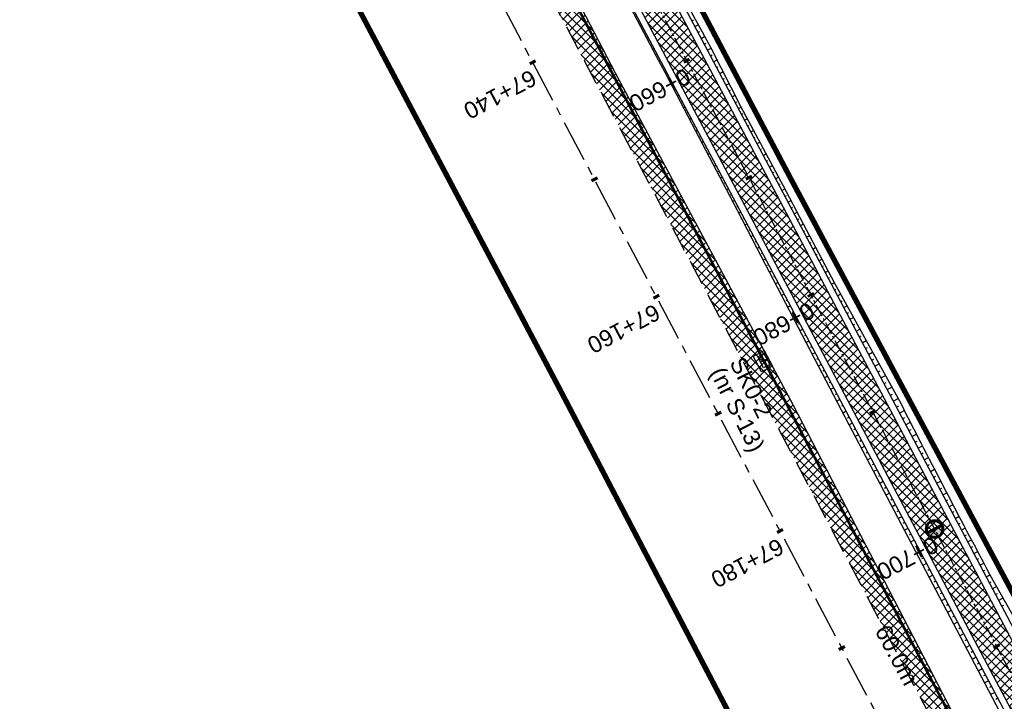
# Model space of a CAD drawing. Header units: metres. Extents: x 7529682 to 7533711, y 5721186 to 5727842.
# Tile 95 of 110: x 7529975 to 7530049, y 5727166 to 5727217. Entities that reach past the tile are written whole.
import ezdxf

# ---------------------------------------------------------------- set-up
doc = ezdxf.new("R2010")
doc.units = ezdxf.units.M
for name, pattern in [('817-dzialki-09-05-04$0$HIDDEN', [0.375, 0.25, -0.125]), ('CENTER', [50.8, 31.75, -6.35, 6.35, -6.35]), ('HIDDEN', [9.525, 6.35, -3.175])]:
    doc.linetypes.add(name, pattern=pattern)
for name, color, linetype in [('C-DROGI-SYTUACJA-ETYKIETY', 7, 'Continuous'), ('D-hatch-pobocza', 131, 'Continuous'), ('D-pobocza', 7, 'Continuous'), ('D-skarpa', 7, 'Continuous'), ('D-skarpa-kreskowanie', 7, 'Continuous')]:
    doc.layers.add(name, color=color, linetype=linetype)
doc.layers.add('D-hatch-ciag-pieszo-rowerowy', color=7, linetype='Continuous', lineweight=13, true_color=0xff9f80)
doc.layers.add('D-LR-etap-III', color=7, linetype='817-dzialki-09-05-04$0$HIDDEN', lineweight=50, true_color=0xff1aff)
for name, color, linetype, lineweight in [('D-krawędzie', 7, 'Continuous', 30), ('D-obrzeża', 7, 'Continuous', 30), ('D-oś', 10, 'CENTER', 30), ('Sieci-T-kanal technologiczny', 4, 'kt kanał technologiczny', 30)]:
    doc.layers.add(name, color=color, linetype=linetype, lineweight=lineweight)
for name, color, linetype, true_color in [('D-opis-KT-dlugosci', 7, 'Continuous', 0xff8000), ('D-opis-KT-studnie', 7, 'Continuous', 0xff8000), ('poprzeczki', 7, 'Continuous', 0x0000c7)]:
    doc.layers.add(name, color=color, linetype=linetype, true_color=true_color)
doc.styles.add('ARIAL', font='arial.ttf', dxfattribs={"height": 1})
doc.styles.get("Standard").update_dxf_attribs({"font": 'arial.ttf'})
doc.linetypes.add('kt kanał technologiczny', pattern='A,1,-0.8,["kt",Standard,S=0.5,R=0,X=-0.7,Y=-0.15],-0.3', length=2.1)
pattern_1 = [(45, (0, 0), (-0.33675960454, 0.33675960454), []), (135, (0, 0), (-0.33675960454, -0.33675960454), [])]

# ---------------------------------------------------------------- blocks, each defined once
blk = doc.blocks.new('AeccTickLine')
at = {"color": 0, "linetype": 'ByBlock', "lineweight": -2}
blk.add_line((0, 1), (0, -1), dxfattribs=at)
blk = doc.blocks.new('kilometraz')
at = {"linetype": 'ByBlock', "lineweight": -2}
blk.add_hatch(color=0, dxfattribs=at).paths.add_polyline_path([(0, -0.28125, 0.41421356), (0.28125, 0, 0.41421356), (0, 0.28125)])
at = {"color": 0, "linetype": 'ByBlock', "lineweight": -2}
blk.add_line((0, 0.28125), (0, -0.28125), dxfattribs=at)
blk.add_circle((0, 0), 0.28125, dxfattribs=at)
blk = doc.blocks.new('SKR2')
at = {"layer": 'Sieci-T-kanal technologiczny', "color": 2, "lineweight": 25}
for points in [[(0.028, -0.188), (0.958, -1.153), (0.282, -1.805), (-0.648, -0.84)], [(-0.038, -0.537), (0.607, -1.206), (0.233, -1.567), (-0.412, -0.898)]]:
    blk.add_lwpolyline(points, close=True, dxfattribs=at)
blk.add_lwpolyline([(-0.09, -1.232), (0.285, -0.872)], dxfattribs=at)

msp = doc.modelspace()

# ---------------------------------------------------------------- hatches: boundary and pattern name
at = {"layer": 'D-hatch-ciag-pieszo-rowerowy'}
h = msp.add_hatch(dxfattribs=at)
h.set_pattern_fill('ANSI37', color=256, scale=0.15, style=0)
h.set_pattern_definition(pattern_1)
h.paths.add_polyline_path([(7530087.679, 5727092.356), (7530089.826, 5727093.645), (7530088.918, 5727095.394), (7530067.691, 5727136.19), (7530050.056, 5727169.469), (7530031.716, 5727204.157), (7530016.024, 5727233.702), (7529998.202, 5727267.634), (7529996.2, 5727266.069), (7530013.813, 5727232.534), (7530029.507, 5727202.986), (7530047.847, 5727168.299), (7530065.478, 5727135.027), (7530086.699, 5727094.242)])
at = {"layer": 'D-hatch-pobocza'}
h = msp.add_hatch(dxfattribs=at)
h.set_pattern_fill('ANSI37', color=256, scale=0.15, style=0)
h.set_pattern_definition(pattern_1)
h.paths.add_polyline_path([(7530033.2, 5727187.89), (7530019.74, 5727212.96), (7530009.31, 5727233.03), (7529993.271, 5727263.708), (7529991.738, 5727262.452), (7530006.702, 5727234.141), (7530044.198, 5727163.133), (7530082.89, 5727090.2), (7530088.411, 5727079.773), (7530090.482, 5727079.128), (7530082.53, 5727094.32), (7530071.3, 5727115.82), (7530059.02, 5727138.69), (7530045.92, 5727163.31)])

# ---------------------------------------------------------------- linework, layer by layer
at = {"layer": 'D-krawędzie', "linetype": 'HIDDEN', "ltscale": 0.3}
msp.add_lwpolyline([(7529737.465, 5727743.316), (7529742.213, 5727734.302), (7529762.326, 5727696.274), (7529777.785, 5727667.006), (7529799.322, 5727626.3), (7529822.193, 5727583.156), (7529846.924, 5727536.347), (7529864.752, 5727502.663), (7529900.459, 5727434.965), (7529935.352, 5727369.308), (7529971.476, 5727300.786), (7530006.702, 5727234.141), (7530044.198, 5727163.133), (7530082.89, 5727090.2), (7530098.687, 5727060.362), (7530131.998, 5726997.21), (7530163.822, 5726937.097), (7530204.081, 5726861.013), (7530247.82, 5726778.438)], dxfattribs=at)
at = {"layer": 'D-LR-etap-III', "ltscale": 10, "flags": 128}
msp.add_lwpolyline([(7531750.474, 5723895.103, 0.4, 0.4, 0), (7531750.505, 5723895.13, 0.4, 0.4, 0), (7531682.71, 5724022.92, 0.4, 0.4, 0), (7531619.177, 5724147.204, 0.4, 0.4, 0), (7531592.309, 5724198.489, 0.4, 0.4, 0), (7531553.264, 5724272.919, 0.4, 0.4, 0), (7531504.02, 5724366.79, 0.4, 0.4, 0), (7531482.09, 5724407.62, 0.4, 0.4, 0), (7531412.35, 5724541.183, 0.4, 0.4, 0), (7531388.464, 5724586.93, 0.4, 0.4, 0), (7531345.12, 5724669.94, 0.4, 0.4, 0), (7531127.66, 5725081.67, 0.4, 0.4, 0), (7531059.253, 5725211.041, 0.4, 0.4, 0), (7531008.007, 5725307.954, 0.4, 0.4, 0), (7530964.182, 5725390.836, 0.4, 0.4, 0), (7530914.557, 5725484.684, 0.4, 0.4, 0), (7530865.243, 5725577.494, 0.4, 0.4, 0), (7530840.085, 5725624.059, 0.4, 0.4, 0), (7530802.56, 5725694.925, 0.4, 0.4, 0), (7530755.54, 5725787.51, 0.4, 0.4, 0), (7530708.718, 5725876.303, 0.4, 0.4, 0), (7530695.12, 5725902.09, 0.4, 0.4, 0), (7530642.914, 5726001.078, 0.4, 0.4, 0), (7530634.935, 5726016.147, 0.4, 0.4, 0), (7530610.82, 5726061.93, 0.4, 0.4, 0), (7530610.82, 5726061.93, 0.4, 0.4, 0), (7530607.21, 5726063.51, 0.4, 0.4, 0), (7530597.42, 5726080.68, 0.4, 0.4, 0), (7530591.16, 5726088.44, 0.4, 0.4, 0), (7530581.28, 5726107.21, 0.4, 0.4, 0), (7530571.29, 5726130.56, 0.4, 0.4, 0), (7530549.555, 5726171.527, 0.4, 0.4, 0), (7530531.014, 5726206.474, 0.4, 0.4, 0), (7530516.461, 5726236.017, 0.4, 0.4, 0), (7530500.799, 5726266.141, 0.4, 0.4, 0), (7530491.35, 5726283.94, 0.4, 0.4, 0), (7530482.4, 5726303.41, 0.4, 0.4, 0), (7530482.4, 5726303.41, 0.4, 0.4, 0), (7530450.41, 5726357.28, 0.4, 0.4, 0), (7530397.759, 5726458.5, 0.4, 0.4, 0), (7530334.708, 5726583.665, 0.4, 0.4, 0), (7530303.939, 5726645.168, 0.4, 0.4, 0), (7530300.51, 5726651.778, 0.4, 0.4, 0), (7530289.214, 5726671.967, 0.4, 0.4, 0), (7530281.54, 5726685.57, 0.4, 0.4, 0), (7530261.371, 5726724.163, 0.4, 0.4, 0), (7530254.03, 5726738.21, 0.4, 0.4, 0), (7530197.22, 5726845.06, 0.4, 0.4, 0), (7530194.71, 5726849.15, 0.4, 0.4, 0), (7530195.92, 5726850.75, 0.4, 0.4, 0), (7530170.547, 5726892.961, 0.4, 0.4, 0), (7530143.175, 5726945.066, 0.4, 0.4, 0), (7530105.06, 5727018.32, 0.4, 0.4, 0), (7530100.06, 5727027.16, 0.4, 0.4, 0), (7530062.319, 5727099.625, 0.4, 0.4, 0), (7530015.379, 5727189.42, 0.4, 0.4, 0), (7529983.208, 5727250.207, 0.4, 0.4, 0), (7529953.284, 5727306.747, 0.4, 0.4, 0), (7529900.671, 5727406.159, 0.4, 0.4, 0), (7529890.63, 5727425.131, 0.4, 0.4, 0), (7529875.155, 5727454.426, 0.4, 0.4, 0), (7529857.56, 5727487.787, 0.4, 0.4, 0), (7529835.194, 5727530.193, 0.4, 0.4, 0), (7529811.741, 5727574.662, 0.4, 0.4, 0), (7529792.102, 5727611.923, 0.4, 0.4, 0), (7529768.066, 5727657.47, 0.4, 0.4, 0), (7529755.211, 5727682.131, 0.4, 0.4, 0), (7529753.31, 5727681.13, 0.4, 0.4, 0), (7529739.21, 5727707.77, 0.4, 0.4, 0), (7529735.395, 5727711.252, 0.4, 0.4, 0), (7529725.42, 5727730.2, 0.4, 0.4, 0), (7529723.55, 5727729.88, 0.4, 0.4, 0), (7529695.567, 5727782.932, 0.4, 0.4, 0), (7529717.68, 5727794.024, 0.4, 0.4, 0), (7529736.275, 5727758.647, 0.4, 0.4, 0), (7529736.275, 5727758.647, 0.4, 0.4, 0), (7529744.511, 5727750.406, 0.4, 0.4, 0), (7529744.511, 5727750.406, 0.4, 0.4, 0), (7529750.283, 5727738.55, 0.4, 0.4, 0), (7529777.109, 5727687.569, 0.4, 0.4, 0), (7529796.515, 5727651.33, 0.4, 0.4, 0), (7529814.938, 5727616.793, 0.4, 0.4, 0), (7529839.007, 5727572.304, 0.4, 0.4, 0), (7529860.618, 5727532.509, 0.4, 0.4, 0), (7529882.349, 5727491.504, 0.4, 0.4, 0), (7529904.865, 5727449.096, 0.4, 0.4, 0), (7529920.747, 5727418.885, 0.4, 0.4, 0), (7529946.677, 5727368.547, 0.4, 0.4, 0), (7529972.025, 5727320.573, 0.4, 0.4, 0), (7529987.74, 5727290.153, 0.4, 0.4, 0), (7529996.497, 5727273.662, 0.4, 0.4, 0), (7530017.541, 5727234.203, 0.4, 0.4, 0), (7530033.054, 5727204.864, 0.4, 0.4, 0), (7530051.623, 5727170.223, 0.4, 0.4, 0), (7530069.277, 5727137.016, 0.4, 0.4, 0), (7530089.385, 5727097.534, 0.4, 0.4, 0), (7530109.713, 5727060.747, 0.4, 0.4, 0), (7530136.77, 5727011.64, 0.4, 0.4, 0), (7530162.447, 5726962.744, 0.4, 0.4, 0), (7530187.674, 5726916.992, 0.4, 0.4, 0), (7530207.821, 5726879.335, 0.4, 0.4, 0), (7530230.626, 5726834.519, 0.4, 0.4, 0), (7530262.288, 5726776.618, 0.4, 0.4, 0), (7530277.51, 5726760.213, 0.4, 0.4, 0), (7530286.037, 5726744.107, 0.4, 0.4, 0), (7530288.097, 5726735.884, 0.4, 0.4, 0), (7530290.394, 5726725.047, 0.4, 0.4, 0), (7530296.177, 5726713.583, 0.4, 0.4, 0), (7530302.726, 5726701.182, 0.4, 0.4, 0), (7530325.685, 5726657.466, 0.4, 0.4, 0), (7530343.244, 5726623.649, 0.4, 0.4, 0), (7530360.23, 5726591.747, 0.4, 0.4, 0), (7530383.209, 5726548.059, 0.4, 0.4, 0), (7530406.018, 5726503.606, 0.4, 0.4, 0), (7530427.465, 5726462.62, 0.4, 0.4, 0), (7530447.928, 5726424.388, 0.4, 0.4, 0), (7530471.127, 5726379.921, 0.4, 0.4, 0), (7530490.501, 5726343.033, 0.4, 0.4, 0), (7530509.499, 5726306.733, 0.4, 0.4, 0), (7530529.89, 5726267.244, 0.4, 0.4, 0), (7530543.852, 5726238.99, 0.4, 0.4, 0), (7530554.809, 5726218.944, 0.4, 0.4, 0), (7530559.027, 5726212.223, 0.4, 0.4, 0), (7530563.061, 5726206.41, 0.4, 0.4, 0), (7530566.934, 5726200.464, 0.4, 0.4, 0), (7530569.771, 5726194.902, 0.4, 0.4, 0), (7530571.473, 5726191.282, 0.4, 0.4, 0), (7530572.839, 5726188.025, 0.4, 0.4, 0), (7530575.295, 5726182.035, 0.4, 0.4, 0), (7530579.737, 5726173.306, 0.4, 0.4, 0), (7530583.3, 5726167.41, 0.4, 0.4, 0), (7530593.4, 5726163.33, 0.4, 0.4, 0), (7530598.618, 5726155.264, 0.4, 0.4, 0), (7530608.258, 5726140.497, 0.4, 0.4, 0), (7530603.27, 5726136.83, 0.4, 0.4, 0), (7530606.53, 5726131.84, 0.4, 0.4, 0), (7530604.239, 5726124.217, 0.4, 0.4, 0), (7530605.847, 5726121.63, 0.4, 0.4, 0), (7530608.972, 5726116.164, 0.4, 0.4, 0), (7530618.114, 5726097.791, 0.4, 0.4, 0), (7530651.213, 5726034.96, 0.4, 0.4, 0), (7530670.244, 5725998.611, 0.4, 0.4, 0), (7530698.075, 5725945.953, 0.4, 0.4, 0), (7530716.506, 5725911.305, 0.4, 0.4, 0), (7530735.223, 5725875.667, 0.4, 0.4, 0), (7530752.504, 5725842.155, 0.4, 0.4, 0), (7530778.311, 5725793.501, 0.4, 0.4, 0), (7530797.5, 5725756.382, 0.4, 0.4, 0), (7530812.519, 5725728.289, 0.4, 0.4, 0), (7530820.039, 5725713.16, 0.4, 0.4, 0), (7530822.422, 5725710.194, 0.4, 0.4, 0), (7530833.155, 5725688.801, 0.4, 0.4, 0), (7530849.629, 5725656.159, 0.4, 0.4, 0), (7530867.983, 5725621.964, 0.4, 0.4, 0), (7530872.63, 5725612.888, 0.4, 0.4, 0), (7530880.354, 5725597.595, 0.4, 0.4, 0), (7530883.839, 5725593.389, 0.4, 0.4, 0), (7530891.782, 5725587.763, 0.4, 0.4, 0), (7530895.039, 5725584.281, 0.4, 0.4, 0), (7530897.034, 5725580.941, 0.4, 0.4, 0), (7530900.952, 5725579.946, 0.4, 0.4, 0), (7530904.81, 5725571.977, 0.4, 0.4, 0), (7530903.682, 5725568.566, 0.4, 0.4, 0), (7530908.901, 5725558.845, 0.4, 0.4, 0), (7530910.252, 5725545.672, 0.4, 0.4, 0), (7530912.873, 5725538.646, 0.4, 0.4, 0), (7530945.278, 5725478.464, 0.4, 0.4, 0), (7530959.692, 5725450.246, 0.4, 0.4, 0), (7531002.827, 5725368.192, 0.4, 0.4, 0), (7531044.704, 5725290.314, 0.4, 0.4, 0), (7531064.099, 5725253.213, 0.4, 0.4, 0), (7531083.01, 5725216.678, 0.4, 0.4, 0), (7531113.013, 5725158.466, 0.4, 0.4, 0), (7531137.364, 5725113.071, 0.4, 0.4, 0), (7531150.831, 5725086.712, 0.4, 0.4, 0), (7531159.746, 5725076.641, 0.4, 0.4, 0), (7531166.31, 5725074.58, 0.4, 0.4, 0), (7531172.29, 5725062.58, 0.4, 0.4, 0), (7531170.59, 5725055.606, 0.4, 0.4, 0), (7531173.733, 5725044.081, 0.4, 0.4, 0), (7531215.342, 5724964.86, 0.4, 0.4, 0), (7531238.054, 5724921.685, 0.4, 0.4, 0), (7531262.39, 5724875.283, 0.4, 0.4, 0), (7531295.587, 5724811.266, 0.4, 0.4, 0), (7531348.488, 5724712.363, 0.4, 0.4, 0), (7531363.741, 5724682.684, 0.4, 0.4, 0), (7531366.987, 5724675.865, 0.4, 0.4, 0), (7531382.541, 5724646.111, 0.4, 0.4, 0), (7531401.299, 5724610.875, 0.4, 0.4, 0), (7531428.965, 5724558.862, 0.4, 0.4, 0), (7531449.111, 5724520.398, 0.4, 0.4, 0), (7531477.293, 5724465.831, 0.4, 0.4, 0), (7531500.996, 5724421.113, 0.4, 0.4, 0), (7531512.122, 5724400.549, 0.4, 0.4, 0), (7531513.782, 5724396.757, 0.4, 0.4, 0), (7531526.32, 5724379.39, 0.4, 0.4, 0), (7531566.784, 5724302.736, 0.4, 0.4, 0), (7531612.277, 5724225.61, 0.4, 0.4, 0), (7531620.493, 5724210.548, 0.4, 0.4, 0), (7531631.578, 5724196.258, 0.4, 0.4, 0), (7531653.484, 5724152.434, 0.4, 0.4, 0), (7531661.151, 5724128.494, 0.4, 0.4, 0), (7531673.881, 5724101.186, 0.4, 0.4, 0), (7531684.691, 5724081.184, 0.4, 0.4, 0), (7531699.212, 5724051.17, 0.4, 0.4, 0), (7531704.034, 5724040.584, 0.4, 0.4, 0), (7531704.034, 5724040.584, 0.4, 0.4, 0), (7531703.913, 5724037.17, 0.4, 0.4, 0), (7531736.42, 5723969.232, 0.4, 0.4, 0), (7531738.285, 5723967.699, 0.4, 0.4, 0), (7531742.181, 5723962.346, 0.4, 0.4, 0), (7531744.286, 5723958.616, 0.4, 0.4, 0), (7531755.393, 5723944.193, 0.4, 0.4, 0), (7531758.69, 5723936.76, 0.4, 0.4, 0), (7531780.08, 5723929.25, 0.4, 0.4, 0), (7531792.612, 5723906.338, 0.4, 0.4, 0), (7531792.612, 5723906.338, 0.4, 0.4, 0), (7531756.962, 5723883.055, 0.4, 0.4, 0), (7531750.46, 5723895.13, 0.4, 0.4, 0), (7531750.46, 5723895.13, 0, 0, 0)], format="xyseb", dxfattribs=at)
at = {"layer": 'D-obrzeża'}
for points in [[(7530226.804, 5726832.32), (7530203.558, 5726876.949), (7530182.683, 5726916.746), (7530158.916, 5726960.858), (7530132.878, 5727009.502), (7530118.344, 5727036.45), (7530087.65, 5727092.412), (7530086.699, 5727094.242), (7530065.478, 5727135.027), (7530047.847, 5727168.299), (7530029.507, 5727202.986), (7530013.813, 5727232.534), (7529993.681, 5727270.865)], [(7530097.92, 5727078.885), (7530089.894, 5727093.518), (7530067.691, 5727136.19), (7530050.056, 5727169.469), (7530031.716, 5727204.157), (7530016.024, 5727233.702), (7529998.205, 5727267.629)]]:
    msp.add_lwpolyline(points, dxfattribs=at)
at = {"layer": 'D-oś', "ltscale": 0.1}
msp.add_lwpolyline([(7530244.732, 5726776.79), (7530200.988, 5726859.376), (7530160.728, 5726935.459), (7530128.903, 5726995.575), (7530095.593, 5727058.727), (7530079.798, 5727088.56), (7530041.105, 5727161.496), (7530003.607, 5727232.506), (7529968.381, 5727299.153), (7529932.259, 5727367.671), (7529897.365, 5727433.327), (7529861.657, 5727501.028), (7529843.829, 5727534.712), (7529819.1, 5727581.518), (7529796.228, 5727624.663), (7529774.69, 5727665.371), (7529759.232, 5727694.637), (7529739.12, 5727732.663), (7529700.238, 5727806.043)], dxfattribs=at)
at = {"layer": 'D-oś', "ltscale": 0.03}
msp.add_lwpolyline([(7529994.785, 5727271.452), (7530014.919, 5727233.118), (7530030.611, 5727203.571), (7530048.952, 5727168.884), (7530066.584, 5727135.609), (7530088.792, 5727092.929), (7530119.442, 5727037.047), (7530133.98, 5727010.094), (7530160.017, 5726961.45), (7530183.787, 5726917.333), (7530204.666, 5726877.528), (7530227.909, 5726832.904)], dxfattribs=at)
at = {"layer": 'D-pobocza'}
for points in [[(7529998.605, 5727267.942), (7530016.466, 5727233.935), (7530032.157, 5727204.391), (7530050.498, 5727169.703), (7530068.134, 5727136.422), (7530090.335, 5727093.754), (7530120.98, 5727037.883), (7530135.521, 5727010.922), (7530161.559, 5726962.278), (7530185.332, 5726918.154), (7530206.217, 5726878.339), (7530218.182, 5726855.367)], [(7529995.8, 5727265.757), (7530013.371, 5727232.301), (7530029.065, 5727202.752), (7530047.405, 5727168.065), (7530065.035, 5727134.795), (7530087.248, 5727092.104), (7530117.905, 5727036.211), (7530132.438, 5727009.265), (7530158.475, 5726960.622), (7530182.241, 5726916.511), (7530203.115, 5726876.718), (7530214.73, 5726854.418)], [(7530090.482, 5727079.128), (7530082.53, 5727094.32), (7530071.3, 5727115.82), (7530059.02, 5727138.69), (7530045.92, 5727163.31), (7530033.2, 5727187.89), (7530019.74, 5727212.96), (7530009.31, 5727233.03), (7529993.271, 5727263.708)]]:
    msp.add_lwpolyline(points, dxfattribs=at)
at = {"layer": 'D-skarpa', "linetype": 'Continuous'}
msp.add_lwpolyline([(7529996.398, 5727272.235), (7529998.722, 5727267.808), (7530000.378, 5727264.724), (7530003.399, 5727258.969), (7530003.399, 5727258.969, 0.009181), (7530012.808, 5727241.321), (7530012.808, 5727241.321), (7530015.231, 5727236.945), (7530016.763, 5727234.087), (7530017.535, 5727232.518), (7530019.734, 5727228.025), (7530022.127, 5727223.634), (7530026.283, 5727216.076), (7530026.954, 5727214.875), (7530029.22, 5727210.417), (7530032.389, 5727204.516), (7530033.922, 5727201.587), (7530036.252, 5727197.163), (7530038.674, 5727192.788), (7530041.094, 5727188.412, 0.005107), (7530048.02, 5727175.106), (7530050.488, 5727170.755)], format="xyb", dxfattribs=at)
msp.add_lwpolyline([(7529995.695, 5727265.674), (7529997.148, 5727263.028), (7529997.849, 5727261.702), (7530000.207, 5727257.293), (7530002.553, 5727252.877), (7530004.349, 5727249.372), (7530007.144, 5727243.993), (7530008.324, 5727238.965), (7530010.636, 5727234.532), (7530012.162, 5727231.67), (7530013.06, 5727230.142), (7530016.242, 5727226.17), (7530018.782, 5727221.858), (7530021.127, 5727217.442), (7530022.823, 5727214.238), (7530023.473, 5727213.026), (7530025.8, 5727208.601), (7530028.908, 5727202.667), (7530030.432, 5727199.742), (7530035.053, 5727190.873), (7530037.371, 5727186.443), (7530047.107, 5727167.909), (7530048.986, 5727164.303)], dxfattribs=at)
at = {"layer": 'D-skarpa-kreskowanie', "linetype": 'Continuous'}
for p, q in [((7530025.505, 5727216.916, 107.896), (7530025.627, 5727216.981, 107.804)), ((7530021.709, 5727216.602, 107.771), (7530021.602, 5727216.544, 107.69)), ((7530025.74, 5727216.475, 107.895), (7530025.991, 5727216.608, 107.705)), ((7530021.944, 5727216.16, 107.77), (7530021.89, 5727216.131, 107.729)), ((7530022.178, 5727215.718, 107.768), (7530022.07, 5727215.661, 107.686)), ((7530025.974, 5727216.033, 107.893), (7530026.103, 5727216.101, 107.796)), ((7530026.209, 5727215.591, 107.893), (7530026.475, 5727215.733, 107.692)), ((7530022.413, 5727215.277, 107.766), (7530022.358, 5727215.248, 107.725)), ((7530022.647, 5727214.835, 107.765), (7530022.538, 5727214.777, 107.682)), ((7530026.443, 5727215.15, 107.894), (7530026.581, 5727215.223, 107.79)), ((7530026.678, 5727214.708, 107.894), (7530026.962, 5727214.859, 107.68)), ((7530022.882, 5727214.394, 107.763), (7530022.827, 5727214.364, 107.722)), ((7530023.116, 5727213.952, 107.763), (7530023.007, 5727213.894, 107.681)), ((7530026.912, 5727214.267, 107.895), (7530027.05, 5727214.34, 107.791)), ((7530027.147, 5727213.825, 107.895), (7530027.415, 5727213.967, 107.693)), ((7530023.351, 5727213.51, 107.764), (7530023.297, 5727213.482, 107.723)), ((7530027.381, 5727213.383, 107.896), (7530027.512, 5727213.453, 107.798)), ((7530023.585, 5727213.069, 107.764), (7530023.48, 5727213.013, 107.685)), ((7530023.82, 5727212.627, 107.765), (7530023.766, 5727212.599, 107.724)), ((7530027.616, 5727212.942, 107.896), (7530027.868, 5727213.076, 107.706)), ((7530027.85, 5727212.5, 107.897), (7530027.973, 5727212.565, 107.805)), ((7530024.055, 5727212.186, 107.765), (7530023.945, 5727212.128, 107.683)), ((7530024.289, 5727211.744, 107.766), (7530024.234, 5727211.715, 107.724)), ((7530028.085, 5727212.059, 107.897), (7530028.321, 5727212.184, 107.719)), ((7530024.524, 5727211.303, 107.766), (7530024.411, 5727211.243, 107.681)), ((7530028.32, 5727211.617, 107.898), (7530028.434, 5727211.678, 107.812)), ((7530028.554, 5727211.176, 107.898), (7530028.775, 5727211.293, 107.732)), ((7530024.758, 5727210.861, 107.767), (7530024.701, 5727210.83, 107.724)), ((7530024.993, 5727210.419, 107.767), (7530024.876, 5727210.358, 107.68)), ((7530028.789, 5727210.734, 107.899), (7530028.895, 5727210.79, 107.819)), ((7530029.023, 5727210.292, 107.9), (7530029.228, 5727210.401, 107.745)), ((7530025.227, 5727209.978, 107.768), (7530025.168, 5727209.946, 107.723)), ((7530025.462, 5727209.536, 107.768), (7530025.342, 5727209.472, 107.678)), ((7530029.258, 5727209.851, 107.9), (7530029.361, 5727209.906, 107.822)), ((7530029.492, 5727209.409, 107.901), (7530029.702, 5727209.52, 107.743)), ((7530025.696, 5727209.095, 107.769), (7530025.635, 5727209.062, 107.723)), ((7530029.727, 5727208.968, 107.901), (7530029.832, 5727209.024, 107.821)), ((7530025.931, 5727208.653, 107.77), (7530025.807, 5727208.587, 107.676)), ((7530026.165, 5727208.211, 107.77), (7530026.102, 5727208.178, 107.722)), ((7530029.961, 5727208.526, 107.902), (7530030.175, 5727208.639, 107.74)), ((7530030.196, 5727208.084, 107.902), (7530030.304, 5727208.142, 107.821)), ((7530026.4, 5727207.77, 107.771), (7530026.271, 5727207.701, 107.673)), ((7530026.634, 5727207.328, 107.771), (7530026.569, 5727207.293, 107.721)), ((7530030.43, 5727207.643, 107.903), (7530030.648, 5727207.758, 107.738)), ((7530030.665, 5727207.201, 107.903), (7530030.775, 5727207.26, 107.82)), ((7530026.869, 5727206.887, 107.772), (7530026.735, 5727206.816, 107.67)), ((7530030.899, 5727206.76, 107.904), (7530031.121, 5727206.877, 107.736)), ((7530027.103, 5727206.445, 107.772), (7530027.035, 5727206.409, 107.721)), ((7530027.338, 5727206.004, 107.773), (7530027.199, 5727205.93, 107.668)), ((7530031.134, 5727206.318, 107.904), (7530031.246, 5727206.378, 107.82)), ((7530031.368, 5727205.877, 107.905), (7530031.594, 5727205.996, 107.734)), ((7530027.572, 5727205.562, 107.773), (7530027.502, 5727205.524, 107.72)), ((7530027.807, 5727205.12, 107.774), (7530027.663, 5727205.044, 107.665)), ((7530031.603, 5727205.435, 107.905), (7530031.717, 5727205.495, 107.819)), ((7530031.837, 5727204.993, 107.906), (7530032.067, 5727205.115, 107.732)), ((7530028.042, 5727204.679, 107.774), (7530027.968, 5727204.64, 107.719)), ((7530032.072, 5727204.552, 107.906), (7530032.188, 5727204.613, 107.819)), ((7530028.276, 5727204.237, 107.775), (7530028.127, 5727204.158, 107.662)), ((7530028.511, 5727203.796, 107.775), (7530028.435, 5727203.755, 107.718)), ((7530032.306, 5727204.11, 107.907), (7530032.538, 5727204.232, 107.732)), ((7530032.54, 5727203.668, 107.907), (7530032.655, 5727203.729, 107.821)), ((7530028.745, 5727203.354, 107.776), (7530028.591, 5727203.272, 107.659)), ((7530028.98, 5727202.912, 107.776), (7530028.901, 5727202.871, 107.717)), ((7530032.773, 5727203.226, 107.908), (7530033.001, 5727203.346, 107.736)), ((7530033.007, 5727202.784, 107.908), (7530033.12, 5727202.844, 107.823)), ((7530029.214, 5727202.471, 107.777), (7530029.054, 5727202.386, 107.656)), ((7530033.241, 5727202.342, 107.909), (7530033.465, 5727202.46, 107.74)), ((7530029.447, 5727202.029, 107.777), (7530029.366, 5727201.986, 107.716)), ((7530029.681, 5727201.587, 107.778), (7530029.516, 5727201.499, 107.653)), ((7530033.475, 5727201.9, 107.909), (7530033.586, 5727201.959, 107.826)), ((7530033.708, 5727201.458, 107.91), (7530033.928, 5727201.574, 107.744)), ((7530029.915, 5727201.145, 107.778), (7530029.831, 5727201.1, 107.715)), ((7530030.149, 5727200.703, 107.779), (7530029.978, 5727200.612, 107.65)), ((7530033.942, 5727201.016, 107.91), (7530034.052, 5727201.074, 107.828)), ((7530034.176, 5727200.574, 107.911), (7530034.394, 5727200.689, 107.746)), ((7530030.382, 5727200.26, 107.779), (7530030.296, 5727200.215, 107.714)), ((7530030.616, 5727199.818, 107.78), (7530030.44, 5727199.726, 107.647)), ((7530034.409, 5727200.132, 107.912), (7530034.518, 5727200.189, 107.829)), ((7530030.85, 5727199.376, 107.78), (7530030.76, 5727199.329, 107.713)), ((7530034.643, 5727199.69, 107.912), (7530034.86, 5727199.805, 107.748)), ((7530034.877, 5727199.248, 107.913), (7530034.985, 5727199.305, 107.831)), ((7530031.083, 5727198.934, 107.781), (7530030.902, 5727198.839, 107.644)), ((7530031.317, 5727198.492, 107.782), (7530031.225, 5727198.444, 107.712)), ((7530035.111, 5727198.806, 107.913), (7530035.326, 5727198.92, 107.75)), ((7530035.344, 5727198.364, 107.914), (7530035.452, 5727198.421, 107.832)), ((7530031.551, 5727198.05, 107.782), (7530031.364, 5727197.952, 107.641)), ((7530031.785, 5727197.608, 107.783), (7530031.69, 5727197.558, 107.711)), ((7530035.578, 5727197.922, 107.914), (7530035.792, 5727198.035, 107.752)), ((7530032.018, 5727197.166, 107.783), (7530031.827, 5727197.065, 107.639)), ((7530035.812, 5727197.48, 107.915), (7530035.919, 5727197.536, 107.834)), ((7530036.045, 5727197.038, 107.915), (7530036.259, 5727197.15, 107.754)), ((7530032.252, 5727196.724, 107.784), (7530032.155, 5727196.673, 107.71)), ((7530032.486, 5727196.282, 107.784), (7530032.289, 5727196.178, 107.636)), ((7530036.279, 5727196.596, 107.916), (7530036.39, 5727196.654, 107.832)), ((7530036.513, 5727196.154, 107.916), (7530036.743, 5727196.275, 107.742)), ((7530032.719, 5727195.84, 107.785), (7530032.62, 5727195.788, 107.709)), ((7530032.953, 5727195.398, 107.785), (7530032.751, 5727195.291, 107.633)), ((7530036.747, 5727195.712, 107.917), (7530036.866, 5727195.775, 107.827)), ((7530036.98, 5727195.27, 107.917), (7530037.228, 5727195.4, 107.731)), ((7530033.187, 5727194.956, 107.786), (7530033.084, 5727194.902, 107.708)), ((7530037.214, 5727194.828, 107.918), (7530037.342, 5727194.895, 107.821)), ((7530033.42, 5727194.514, 107.786), (7530033.213, 5727194.404, 107.63)), ((7530033.654, 5727194.072, 107.787), (7530033.549, 5727194.017, 107.707)), ((7530037.448, 5727194.386, 107.918), (7530037.712, 5727194.525, 107.719)), ((7530037.681, 5727193.944, 107.919), (7530037.818, 5727194.016, 107.816)), ((7530033.888, 5727193.63, 107.787), (7530033.675, 5727193.518, 107.627)), ((7530034.122, 5727193.188, 107.788), (7530034.014, 5727193.131, 107.706)), ((7530037.915, 5727193.502, 107.919), (7530038.197, 5727193.65, 107.707)), ((7530038.149, 5727193.059, 107.92), (7530038.294, 5727193.136, 107.81)), ((7530034.355, 5727192.746, 107.788), (7530034.137, 5727192.631, 107.624)), ((7530038.383, 5727192.617, 107.92), (7530038.681, 5727192.776, 107.695)), ((7530034.589, 5727192.304, 107.789), (7530034.479, 5727192.246, 107.705)), ((7530034.823, 5727191.862, 107.789), (7530034.599, 5727191.744, 107.621)), ((7530038.616, 5727192.175, 107.921), (7530038.77, 5727192.257, 107.805)), ((7530038.85, 5727191.733, 107.921), (7530039.165, 5727191.9, 107.684)), ((7530035.056, 5727191.42, 107.79), (7530034.943, 5727191.36, 107.704)), ((7530035.29, 5727190.978, 107.79), (7530035.061, 5727190.857, 107.618)), ((7530039.084, 5727191.291, 107.922), (7530039.245, 5727191.377, 107.8)), ((7530039.317, 5727190.849, 107.922), (7530039.649, 5727191.025, 107.672)), ((7530035.524, 5727190.536, 107.791), (7530035.408, 5727190.475, 107.704)), ((7530039.551, 5727190.407, 107.923), (7530039.721, 5727190.497, 107.795)), ((7530039.785, 5727189.965, 107.923), (7530040.133, 5727190.15, 107.661)), ((7530035.758, 5727190.094, 107.791), (7530035.525, 5727189.971, 107.616)), ((7530035.991, 5727189.652, 107.792), (7530035.874, 5727189.59, 107.703)), ((7530040.018, 5727189.523, 107.924), (7530040.197, 5727189.618, 107.789)), ((7530036.225, 5727189.21, 107.792), (7530035.989, 5727189.085, 107.614)), ((7530036.459, 5727188.768, 107.793), (7530036.34, 5727188.705, 107.703)), ((7530040.252, 5727189.081, 107.925), (7530040.617, 5727189.274, 107.649)), ((7530040.486, 5727188.639, 107.925), (7530040.673, 5727188.738, 107.784)), ((7530036.692, 5727188.326, 107.793), (7530036.452, 5727188.199, 107.612)), ((7530040.72, 5727188.197, 107.926), (7530041.101, 5727188.399, 107.638)), ((7530036.926, 5727187.884, 107.794), (7530036.805, 5727187.82, 107.703)), ((7530037.16, 5727187.442, 107.795), (7530036.916, 5727187.313, 107.611)), ((7530040.953, 5727187.755, 107.926), (7530041.141, 5727187.855, 107.785)), ((7530041.187, 5727187.313, 107.927), (7530041.557, 5727187.509, 107.648)), ((7530037.394, 5727187, 107.795), (7530037.271, 5727186.935, 107.702)), ((7530037.627, 5727186.558, 107.796), (7530037.38, 5727186.427, 107.609)), ((7530041.421, 5727186.871, 107.927), (7530041.603, 5727186.967, 107.79)), ((7530041.654, 5727186.429, 107.928), (7530042.012, 5727186.618, 107.658)), ((7530037.861, 5727186.116, 107.796), (7530037.737, 5727186.05, 107.702)), ((7530041.888, 5727185.987, 107.928), (7530042.064, 5727186.08, 107.795)), ((7530042.122, 5727185.545, 107.929), (7530042.468, 5727185.728, 107.668)), ((7530038.095, 5727185.674, 107.797), (7530037.845, 5727185.542, 107.608)), ((7530038.328, 5727185.232, 107.797), (7530038.203, 5727185.166, 107.702)), ((7530042.356, 5727185.103, 107.929), (7530042.526, 5727185.193, 107.801)), ((7530038.562, 5727184.79, 107.798), (7530038.31, 5727184.656, 107.607)), ((7530038.796, 5727184.348, 107.798), (7530038.669, 5727184.281, 107.703)), ((7530042.589, 5727184.661, 107.93), (7530042.924, 5727184.838, 107.677)), ((7530042.823, 5727184.219, 107.93), (7530042.987, 5727184.306, 107.806)), ((7530039.03, 5727183.906, 107.799), (7530038.775, 5727183.771, 107.607)), ((7530039.263, 5727183.464, 107.799), (7530039.135, 5727183.396, 107.703)), ((7530043.057, 5727183.777, 107.931), (7530043.38, 5727183.948, 107.687)), ((7530039.497, 5727183.022, 107.8), (7530039.24, 5727182.886, 107.606)), ((7530043.29, 5727183.335, 107.931), (7530043.451, 5727183.42, 107.81)), ((7530043.524, 5727182.893, 107.932), (7530043.845, 5727183.063, 107.69)), ((7530039.731, 5727182.58, 107.8), (7530039.601, 5727182.511, 107.703)), ((7530039.964, 5727182.138, 107.801), (7530039.705, 5727182.001, 107.605)), ((7530043.758, 5727182.451, 107.932), (7530043.917, 5727182.535, 107.812)), ((7530043.992, 5727182.009, 107.933), (7530044.31, 5727182.177, 107.693)), ((7530040.198, 5727181.696, 107.801), (7530040.068, 5727181.627, 107.703)), ((7530040.432, 5727181.254, 107.802), (7530040.17, 5727181.115, 107.604)), ((7530044.225, 5727181.567, 107.933), (7530044.384, 5727181.651, 107.814)), ((7530044.459, 5727181.125, 107.934), (7530044.774, 5727181.292, 107.696)), ((7530040.666, 5727180.812, 107.802), (7530040.534, 5727180.742, 107.703)), ((7530044.693, 5727180.683, 107.934), (7530044.85, 5727180.766, 107.816)), ((7530040.899, 5727180.37, 107.803), (7530040.635, 5727180.23, 107.603)), ((7530041.133, 5727179.928, 107.803), (7530041, 5727179.857, 107.703)), ((7530044.926, 5727180.241, 107.935), (7530045.239, 5727180.406, 107.699)), ((7530045.16, 5727179.799, 107.935), (7530045.316, 5727179.881, 107.818)), ((7530041.367, 5727179.486, 107.804), (7530041.1, 5727179.345, 107.603)), ((7530041.6, 5727179.044, 107.804), (7530041.466, 5727178.973, 107.703)), ((7530045.394, 5727179.357, 107.936), (7530045.704, 5727179.521, 107.702)), ((7530045.628, 5727178.915, 107.936), (7530045.782, 5727178.997, 107.82)), ((7530041.834, 5727178.602, 107.805), (7530041.565, 5727178.459, 107.602)), ((7530045.861, 5727178.473, 107.937), (7530046.169, 5727178.635, 107.705)), ((7530042.068, 5727178.16, 107.805), (7530041.933, 5727178.088, 107.703)), ((7530042.301, 5727177.718, 107.806), (7530042.03, 5727177.574, 107.601)), ((7530046.095, 5727178.031, 107.938), (7530046.248, 5727178.112, 107.822)), ((7530046.329, 5727177.589, 107.938), (7530046.633, 5727177.75, 107.709)), ((7530042.535, 5727177.276, 107.806), (7530042.399, 5727177.203, 107.704)), ((7530042.769, 5727176.834, 107.807), (7530042.495, 5727176.689, 107.6)), ((7530046.562, 5727177.147, 107.939), (7530046.714, 5727177.227, 107.824)), ((7530046.796, 5727176.705, 107.939), (7530047.097, 5727176.864, 107.712)), ((7530043.003, 5727176.392, 107.808), (7530042.865, 5727176.319, 107.704)), ((7530047.03, 5727176.263, 107.94), (7530047.18, 5727176.342, 107.827)), ((7530043.236, 5727175.95, 107.808), (7530042.96, 5727175.803, 107.6)), ((7530043.47, 5727175.508, 107.809), (7530043.331, 5727175.434, 107.704)), ((7530047.264, 5727175.821, 107.94), (7530047.562, 5727175.979, 107.715)), ((7530047.497, 5727175.379, 107.941), (7530047.646, 5727175.457, 107.829)), ((7530043.704, 5727175.066, 107.809), (7530043.425, 5727174.918, 107.599)), ((7530043.937, 5727174.623, 107.81), (7530043.797, 5727174.549, 107.704)), ((7530047.731, 5727174.937, 107.941), (7530048.027, 5727175.093, 107.718)), ((7530047.965, 5727174.495, 107.942), (7530048.119, 5727174.576, 107.825)), ((7530044.171, 5727174.181, 107.81), (7530043.89, 5727174.033, 107.598)), ((7530048.198, 5727174.053, 107.942), (7530048.521, 5727174.223, 107.699)), ((7530044.405, 5727173.739, 107.811), (7530044.264, 5727173.665, 107.704)), ((7530044.639, 5727173.297, 107.811), (7530044.355, 5727173.147, 107.597)), ((7530048.432, 5727173.611, 107.943), (7530048.6, 5727173.699, 107.816)), ((7530048.666, 5727173.169, 107.943), (7530049.014, 5727173.353, 107.681)), ((7530044.872, 5727172.855, 107.812), (7530044.73, 5727172.78, 107.704)), ((7530045.106, 5727172.413, 107.812), (7530044.82, 5727172.262, 107.596)), ((7530048.899, 5727172.727, 107.944), (7530049.08, 5727172.822, 107.807)), ((7530045.34, 5727171.971, 107.813), (7530045.196, 5727171.895, 107.704)), ((7530045.573, 5727171.529, 107.813), (7530045.285, 5727171.377, 107.596)), ((7530045.807, 5727171.087, 107.814), (7530045.662, 5727171.011, 107.705)), ((7530046.041, 5727170.645, 107.814), (7530045.75, 5727170.492, 107.595)), ((7530046.275, 5727170.203, 107.815), (7530046.128, 5727170.126, 107.705)), ((7530046.508, 5727169.761, 107.815), (7530046.215, 5727169.606, 107.594)), ((7530046.742, 5727169.319, 107.816), (7530046.595, 5727169.241, 107.705)), ((7530046.976, 5727168.877, 107.816), (7530046.68, 5727168.721, 107.593)), ((7530047.209, 5727168.435, 107.817), (7530047.061, 5727168.357, 107.705)), ((7530047.443, 5727167.993, 107.817), (7530047.145, 5727167.835, 107.592)), ((7530047.677, 5727167.551, 107.818), (7530047.527, 5727167.472, 107.704)), ((7530047.911, 5727167.11, 107.818), (7530047.607, 5727166.948, 107.589)), ((7530048.146, 5727166.668, 107.819), (7530047.992, 5727166.586, 107.703)), ((7530048.38, 5727166.226, 107.82), (7530048.069, 5727166.062, 107.585)), ((7530048.614, 5727165.784, 107.82), (7530048.457, 5727165.701, 107.702))]:
    msp.add_line(p, q, dxfattribs=at)
at = {"layer": 'Sieci-T-kanal technologiczny', "ltscale": 2}
msp.add_lwpolyline([(7529714.526, 5727788.668, 0.2, 0.2, 0), (7529737.672, 5727745.298, 0.2, 0.2, 0), (7529754.831, 5727712.672, 0.2, 0.2, 0), (7529782.503, 5727660.563, 0.2, 0.2, 0), (7529809.965, 5727608.344, 0.2, 0.2, 0), (7529837.576, 5727556.203, 0.2, 0.2, 0), (7529865.088, 5727504.01, 0.2, 0.2, 0), (7529892.753, 5727451.897, 0.2, 0.2, 0), (7529920.539, 5727399.848, 0.2, 0.2, 0), (7529948.07, 5727347.665, 0.2, 0.2, 0), (7529975.572, 5727295.466, 0.2, 0.2, 0), (7530003.422, 5727243.451, 0.2, 0.2, 0), (7530030.946, 5727191.264, 0.2, 0.2, 0), (7530058.393, 5727139.037, 0.2, 0.2, 0), (7530085.992, 5727086.89, 0.2, 0.2, 0), (7530113.41, 5727034.669, 0.2, 0.2, 0), (7530141.049, 5726982.521, 0.2, 0.2, 0), (7530168.74, 5726930.422, 0.2, 0.2, 0), (7530196.318, 5726878.263, 0.2, 0.2, 0), (7530224.092, 5726826.208, 0.2, 0.2, 0)], format="xyseb", dxfattribs=at)

# ---------------------------------------------------------------- block references
at = {"layer": 'C-DROGI-SYTUACJA-ETYKIETY', "color": 7, "linetype": 'Continuous', "lineweight": 60, "xscale": 0.2499999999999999, "yscale": 0.2499999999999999, "zscale": 0.2499999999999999, "rotation": 297.8370226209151}
for p in [(7530013.493, 5727213.784), (7530018.163, 5727204.942), (7530022.833, 5727196.099), (7530027.502, 5727187.256), (7530032.172, 5727178.413), (7530036.841, 5727169.57)]:
    msp.add_blockref('AeccTickLine', p, dxfattribs=at)
at = {"layer": 'poprzeczki', "color": 7, "linetype": 'Continuous', "lineweight": 60, "xscale": 0.25, "yscale": 0.25, "zscale": 0.25}
for p, rotation in [((7530025.124, 5727213.903), 297.9733548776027), ((7530029.815, 5727205.071), 297.9733548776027), ((7530034.492, 5727196.232), 297.8670487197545), ((7530039.166, 5727187.392), 297.8670487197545), ((7530048.514, 5727169.711), 297.8670487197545)]:
    msp.add_blockref('AeccTickLine', p, dxfattribs=dict(at, rotation=rotation))
at = {"layer": 'poprzeczki', "color": 10, "linetype": 'Continuous', "lineweight": 60, "xscale": 2.249999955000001, "yscale": 2.249999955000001, "zscale": 2.249999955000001, "rotation": 297.8670487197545}
msp.add_blockref('kilometraz', (7530043.84, 5727178.552), dxfattribs=at)
at = {"layer": 'Sieci-T-kanal technologiczny', "rotation": 164.1354822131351}
msp.add_blockref('SKR2', (7530030.752, 5727190.225), dxfattribs=at)

# ---------------------------------------------------------------- texts
at = {"layer": 'C-DROGI-SYTUACJA-ETYKIETY', "color": 7}
for s, rotation, p in [('0+660', 207.97335, (7530024.969, 5727213.396)), ('67+140', 207.83702, (7530013.337, 5727213.278)), ('67+160', 207.83702, (7530022.676, 5727195.592)), ('0+680', 207.86705, (7530034.335, 5727195.726)), ('67+180', 207.83702, (7530032.015, 5727177.906)), ('0+700', 207.86705, (7530043.684, 5727178.045))]:
    msp.add_text(s, height=1.25, rotation=rotation, dxfattribs=at).set_placement(p)
at = {"layer": 'D-opis-KT-dlugosci', "style": 'ARIAL'}
msp.add_text('60.0m', height=1.25, rotation=298.33464, dxfattribs=at).set_placement((7530039.295, 5727170.882, 101.212))
at = {"layer": 'D-opis-KT-studnie', "insert": (7530029.439, 5727191.693, 10.12), "char_height": 1.25, "attachment_point": 1, "rotation": 297, "line_spacing_factor": 0.8, "style": 'ARIAL'}
msp.add_mtext_dynamic_manual_height_columns('SK0-2\\P(nr S-13)', width=11.25549, gutter_width=6, heights=[0], dxfattribs=at)

doc.saveas('drawing.dxf')
